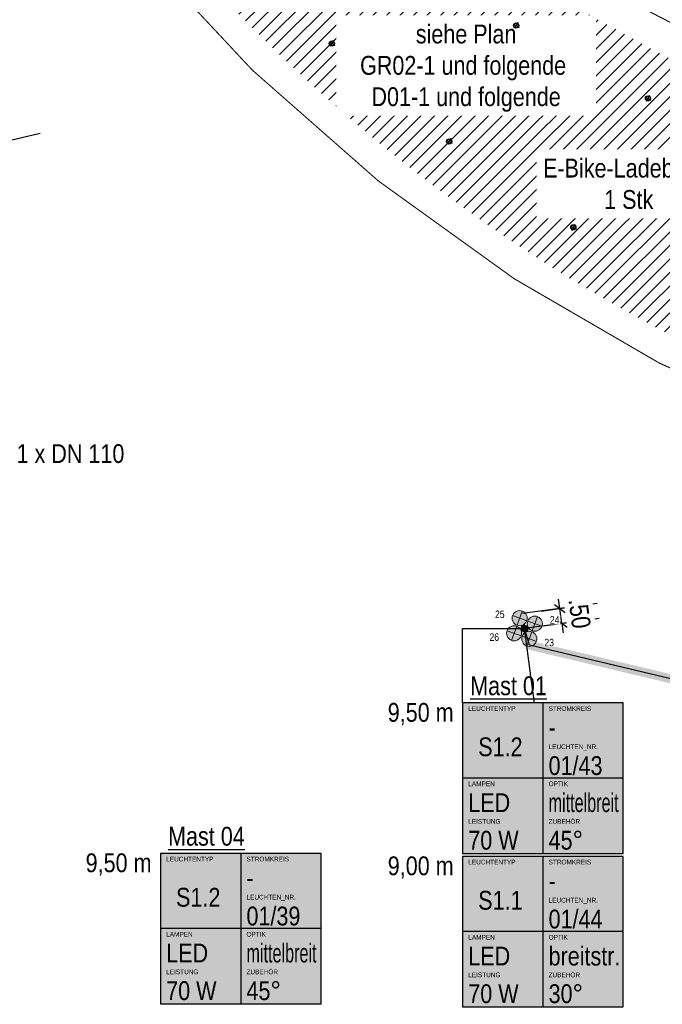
# Model space of a CAD drawing. Header units: metres. Extents: x 32339189 to 32339744, y 5702369 to 5702760.
# Tile 11 of 48: x 32339255 to 32339276, y 5702566 to 5702599. Entities that reach past the tile are written whole.
import ezdxf
from ezdxf import colors
from ezdxf.entities.mleader import LeaderData, LeaderLine
from ezdxf.enums import TextEntityAlignment as Align
from ezdxf.math import Vec2, Vec3

# ---------------------------------------------------------------- set-up
doc = ezdxf.new("R2010")
doc.units = ezdxf.units.M
doc.header["$MEASUREMENT"] = 0
doc.linetypes.add('19', pattern=[0.5, 0.25, -0.25])
doc.layers.add('LRS Erdung', color=1, linetype='Continuous', lineweight=25)
doc.layers.add('LRS-Trasse und Kabelzugschächte', color=252, linetype='Continuous', lineweight=25)
for name, color, linetype in [('LRS-Kabel', 5, 'Continuous'), ('LRS_BEL_D1.1_Deckenleuchte', 1, 'Continuous'), ('LRS_BEL_S1.1_Maststrahler', 40, 'Continuous'), ('LRS_BM', 7, 'Continuous'), ('LRS_Kodierungsfahne_S1.1', 60, 'Continuous'), ('LRS_Kodierungsfahne_S1.2_mittelbreitstrahlend', 61, 'Continuous'), ('LRS_Kodierungsfahnen', 7, 'Continuous'), ('LRS_L', 7, 'Continuous'), ('LRS_Mast konisch', 40, 'Continuous'), ('LRS_TXT', 7, 'Continuous')]:
    doc.layers.add(name, color=color, linetype=linetype)
doc.styles.add('lrs-1_0100', font='ARIALN.TTF', dxfattribs={"height": 0.25})
doc.styles.add('lrs-1_0250', font='ARIALN.TTF', dxfattribs={"height": 0.625})
doc.styles.add('lrs-txt', font='ARIALN.TTF', dxfattribs={"height": 1})
doc.dimstyles.new('lrs_1_0250', dxfattribs={"dimtxt": 0.625, "dimasz": 0.3125, "dimexe": 0.3125, "dimexo": 0.625, "dimgap": 0.3125, "dimtad": 1, "dimzin": 5, "dimdsep": 46, "dimtxsty": 'lrs-1_0250', "dimblk1": 'OBLIQUE', "dimblk2": 'OBLIQUE', "dimsah": 1, "dimcen": -0.3125, "dimdle": 0.3125, "dimclrd": 256, "dimclre": 256, "dimclrt": 256, "dimadec": 0, "dimazin": 0, "dimtfac": 1, "dimtix": 1, "dimtmove": 2, "dimatfit": 3, "dimldrblk": 'OBLIQUE', "dimfxl": 1, "dimtolj": 1, "dimtzin": 5, "dimlwd": -1, "dimlwe": -1, "dimarcsym": 0})

# ---------------------------------------------------------------- blocks, each defined once
blk = doc.blocks.new('Maststrahler breitstrahlend')
at = {"layer": 'LRS_BEL_S1.1_Maststrahler'}
blk.add_hatch(color=3, dxfattribs=at).paths.add_polyline_path([(0.25, 0, 1), (-0.25, 0, 1)])
at = {"layer": 'LRS_BEL_S1.1_Maststrahler', "color": 7, "lineweight": 20}
for points in [[(0.177, 0.177), (-0.177, -0.177)], [(0.177, -0.177), (-0.177, 0.177)]]:
    blk.add_lwpolyline(points, dxfattribs=at)
blk.add_circle((0, 0), 0.25, dxfattribs=at)
blk = doc.blocks.new('Mast konisch 6.5')
at = {"layer": 'LRS_Mast konisch'}
h = blk.add_hatch(color=5, dxfattribs=at)
h.dxf.hatch_style = 1
edge = h.paths.add_edge_path()
edge.add_ellipse((0, 0), major_axis=(0.218, 0), ratio=1, start_angle=0, end_angle=360)
at = {"layer": 'LRS_Mast konisch', "color": 0}
for q in [(0, 0.331), (-0.331, 0), (0.331, 0), (0, -0.331)]:
    blk.add_line((0, 0), q, dxfattribs=at)
for radius in [0.218, 0.121]:
    blk.add_circle((0, 0), radius, dxfattribs=at)
blk = doc.blocks.new('LRS_LF_1_250')
blk.add_hatch(color=256).paths.add_polyline_path([(0, 0), (5.333, 0), (5.333, 5), (0, 5)])
at = {"color": 7}
for p, q in [((2.667, 5), (2.667, 0)), ((5.333, 2.5), (0, 2.5))]:
    blk.add_line(p, q, dxfattribs=at)
blk.add_lwpolyline([(0, 0), (5.333, 0), (5.333, 5), (0, 5)], close=True, dxfattribs=at)
at = {"color": 7, "style": 'lrs-txt'}
for tag, height, p in [('LEUCHTENTYP', 0.156, (0.187, 4.812)), ('STROMKREIS', 0.156, (2.854, 4.812)), ('F1', 0.625, (2.854, 4.188)), ('LEUCHTEN_NR.', 0.156, (2.854, 3.546)), ('00/00', 0.625, (2.854, 2.919)), ('LAMPEN', 0.156, (0.187, 2.312)), ('OPTIK', 0.156, (2.854, 2.312)), ('-', 0.625, (0.187, 1.688)), ('-', 0.625, (2.854, 1.688)), ('LEISTUNG', 0.156, (0.187, 1.062)), ('ZUBEHÖR', 0.156, (2.854, 1.062)), ('-W', 0.625, (0.187, 0.438)), ('-', 0.625, (2.854, 0.438))]:
    blk.add_attdef(tag, text='', height=height, dxfattribs=at).set_placement(p, align=Align.MIDDLE_LEFT)
blk.add_attdef('TYP', text='', height=0.625, dxfattribs=at).set_placement((1.253, 3.543), align=Align.MIDDLE_CENTER)
blk = doc.blocks.new('_OBLIQUE')
at = {"color": 0, "linetype": 'ByBlock'}
blk.add_line((-0.5, -0.5), (0.5, 0.5), dxfattribs=at)
blk = doc.blocks.new('*D71')
at = {"layer": 'DEFPOINTS', "color": 0}
for p in [(32339271.795, 5702579.238), (32339271.862, 5702578.742)]:
    blk.add_point(p, dxfattribs=at)
at = {"layer": 'LRS_BM'}
for p, q in [((32339272.415, 5702579.321), (32339273.344, 5702579.446)), ((32339273.034, 5702579.405), (32339272.993, 5702579.714)), ((32339273.101, 5702578.909), (32339273.034, 5702579.405)), ((32339272.482, 5702578.826), (32339273.411, 5702578.951)), ((32339273.101, 5702578.909), (32339273.143, 5702578.599))]:
    blk.add_line(p, q, dxfattribs=at)
at = {"layer": 'LRS_BM', "xscale": 0.3125, "yscale": 0.3125, "zscale": 0.3125}
for p, rotation in [((32339273.034, 5702579.405), 277.6702629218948), ((32339273.101, 5702578.909), 97.67026292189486)]:
    blk.add_blockref('_OBLIQUE', p, dxfattribs=dict(at, rotation=rotation))
at = {"layer": 'LRS_BM', "insert": (32339273.694, 5702579.241), "char_height": 0.625, "attachment_point": 5, "rotation": 277.6703, "style": 'lrs-1_0250', "bg_fill": 3, "box_fill_scale": 1.25, "bg_fill_color": 256, "bg_fill_true_color": 13158600, "bg_fill_transparency": 0}
blk.add_mtext('\\A1;.50', dxfattribs=at)
at = {"layer": 'DEFPOINTS', "color": 0}
blk.add_point((32339273.034, 5702579.405), dxfattribs=at)
blk = doc.blocks.new('_None')

msp = doc.modelspace()

# ---------------------------------------------------------------- hatches: boundary and pattern name
at = {"layer": 'LRS_L', "lineweight": 5, "true_color": 0x636466}
h = msp.add_hatch(dxfattribs=at)
h.set_pattern_fill('ANSI31', color=251, scale=0.1)
h.set_pattern_definition([(45, (-5e-05, -7e-05), (-0.2245064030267, 0.2245064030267), [])])
edge = h.paths.add_edge_path()
edge.add_arc((32339379.483, 5702788.521), 216.768, 233.02467, 244.47296)
edge.add_arc((32339268.558, 5702562.302), 35.267, 34.7399, 60.2279, ccw=False)
edge.add_arc((32339302.598, 5702638.277), 56.107, 220.2999, 264.8262, ccw=False)
edge.add_arc((32338929.081, 5702347.965), 417.022, 37.52697, 39.87898)

# ---------------------------------------------------------------- linework, layer by layer
at = {"layer": 'LRS Erdung'}
msp.add_lwpolyline([(32339250.863, 5702615.279, 0.035, 0.035, 0.048358), (32339286.534, 5702593.8, 0.035, 0.035, -0.112762), (32339298.428, 5702582.871, 0.035, 0.035, 0), (32339297.572, 5702581.392, 0.035, 0.035, -0.19744), (32339259.029, 5702601.359, 0.035, 0.035, 0.009061), (32339249.631, 5702613.148, 0.035, 0.035, 0), (32339250.863, 5702615.279, 0, 0, 0)], format="xyseb", dxfattribs=at)
at = {"layer": 'LRS-Kabel', "color": 4}
msp.add_lwpolyline([(32339268.157, 5702550.641), (32339268.522, 5702551.088), (32339289.897, 5702547.635), (32339290.102, 5702547.095), (32339290.261, 5702548.082), (32339285.919, 5702554.924), (32339289.675, 5702573.61), (32339289.39, 5702574.568), (32339288.993, 5702574.149), (32339272.026, 5702578.189), (32339271.862, 5702578.742)], dxfattribs=at)
at = {"layer": 'LRS-Trasse und Kabelzugschächte', "color": 254, "const_width": 0.3}
msp.add_lwpolyline([(32339268.157, 5702550.641), (32339268.522, 5702551.088), (32339289.897, 5702547.635), (32339290.102, 5702547.095), (32339290.261, 5702548.082), (32339285.919, 5702554.924), (32339289.675, 5702573.61), (32339289.39, 5702574.568), (32339288.993, 5702574.149), (32339272.026, 5702578.189), (32339271.862, 5702578.742)], dxfattribs=at)
at = {"layer": 'LRS_BEL_D1.1_Deckenleuchte'}
for p, q in [((32339265.366, 5702598.239), (32339265.564, 5702598.125)), ((32339265.522, 5702598.281), (32339265.408, 5702598.083)), ((32339275.864, 5702596.417), (32339276.061, 5702596.303)), ((32339276.02, 5702596.458), (32339275.906, 5702596.261)), ((32339269.261, 5702594.986), (32339269.459, 5702594.872)), ((32339269.417, 5702595.028), (32339269.303, 5702594.831)), ((32339273.541, 5702592.171), (32339273.427, 5702591.974)), ((32339273.385, 5702592.13), (32339273.582, 5702592.016))]:
    msp.add_line(p, q, dxfattribs=at)
for centre, radius in [((32339265.465, 5702598.182), 0.0862), ((32339265.465, 5702598.182), 0.075), ((32339275.963, 5702596.36), 0.0862), ((32339275.963, 5702596.36), 0.075), ((32339269.36, 5702594.929), 0.0862), ((32339269.36, 5702594.929), 0.075), ((32339273.484, 5702592.073), 0.0862), ((32339273.484, 5702592.073), 0.075)]:
    msp.add_circle(centre, radius, dxfattribs=at)
at = {"layer": 'LRS_BM', "linetype": '19', "ltscale": 10}
for points in [[(32339249.694, 5702593.771), (32339255.777, 5702595.201)], [(32339274.273, 5702579.571), (32339269.318, 5702578.904)], [(32339274.34, 5702579.076), (32339269.385, 5702578.408)]]:
    msp.add_lwpolyline(points, dxfattribs=at)
at = {"layer": 'LRS_Kodierungsfahne_S1.1', "color": 7}
msp.add_lwpolyline([(32339269.809, 5702576.267), (32339269.809, 5702578.742), (32339271.862, 5702578.742)], dxfattribs=at)

# ---------------------------------------------------------------- block references
at = {"layer": 'LRS_BEL_S1.1_Maststrahler'}
for p, rotation in [((32339271.702, 5702579.086), 115), ((32339272.206, 5702578.903), 25), ((32339272.023, 5702578.398), 295)]:
    msp.add_blockref('Maststrahler breitstrahlend', p, dxfattribs=dict(at, rotation=rotation))
at = {"layer": 'LRS_BEL_S1.1_Maststrahler', "xscale": -1, "rotation": 24.99999999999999}
msp.add_blockref('Maststrahler breitstrahlend', (32339271.518, 5702578.582), dxfattribs=at)
at = {"layer": 'LRS_BEL_S1.1_Maststrahler', "color": 0, "xscale": 0.5, "yscale": 0.5, "zscale": 0.5}
msp.add_blockref('Mast konisch 6.5', (32339271.862, 5702578.742), dxfattribs=at)
at = {"layer": 'LRS_Kodierungsfahne_S1.1'}
ref = msp.add_blockref('LRS_LF_1_250', (32339269.809, 5702566.167), dxfattribs=at)
ref.add_attrib('00/00', '01/44', dxfattribs={"layer": 'LRS_Kodierungsfahnen', "height": 0.625, "style": 'lrs-txt'}).set_placement((32339272.663, 5702569.086), align=Align.MIDDLE_LEFT)
ref.add_attrib('LEUCHTEN_NR.', 'LEUCHTEN_NR.', dxfattribs={"layer": 'LRS_Kodierungsfahnen', "height": 0.15625, "style": 'lrs-txt'}).set_placement((32339272.663, 5702569.713), align=Align.MIDDLE_LEFT)
ref.add_attrib('-', '30°', dxfattribs={"layer": 'LRS_Kodierungsfahnen', "height": 0.625, "style": 'lrs-txt'}).set_placement((32339272.663, 5702566.605), align=Align.MIDDLE_LEFT)
ref.add_attrib('ZUBEHÖR', 'ZUBEHÖR', dxfattribs={"layer": 'LRS_Kodierungsfahnen', "height": 0.1562, "style": 'lrs-txt'}).set_placement((32339272.663, 5702567.23), align=Align.MIDDLE_LEFT)
ref.add_attrib('-W', '70 W', dxfattribs={"layer": 'LRS_Kodierungsfahnen', "height": 0.625, "style": 'lrs-txt'}).set_placement((32339269.996, 5702566.605), align=Align.MIDDLE_LEFT)
ref.add_attrib('LEISTUNG', 'LEISTUNG', dxfattribs={"layer": 'LRS_Kodierungsfahnen', "height": 0.1562, "style": 'lrs-txt'}).set_placement((32339269.996, 5702567.23), align=Align.MIDDLE_LEFT)
ref.add_attrib('-', 'LED', dxfattribs={"layer": 'LRS_Kodierungsfahnen', "height": 0.625, "style": 'lrs-txt'}).set_placement((32339269.996, 5702567.855), align=Align.MIDDLE_LEFT)
ref.add_attrib('LAMPEN', 'LAMPEN', dxfattribs={"layer": 'LRS_Kodierungsfahnen', "height": 0.1562, "style": 'lrs-txt'}).set_placement((32339269.996, 5702568.48), align=Align.MIDDLE_LEFT)
ref.add_attrib('-', 'breitstr.', dxfattribs={"layer": 'LRS_Kodierungsfahnen', "height": 0.625, "style": 'lrs-txt'}).set_placement((32339272.663, 5702567.855), align=Align.MIDDLE_LEFT)
ref.add_attrib('OPTIK', 'OPTIK', dxfattribs={"layer": 'LRS_Kodierungsfahnen', "height": 0.1562, "style": 'lrs-txt'}).set_placement((32339272.663, 5702568.48), align=Align.MIDDLE_LEFT)
ref.add_attrib('F1', '-', dxfattribs={"layer": 'LRS_Kodierungsfahnen', "height": 0.625, "style": 'lrs-txt'}).set_placement((32339272.663, 5702570.355), align=Align.MIDDLE_LEFT)
ref.add_attrib('STROMKREIS', 'STROMKREIS', dxfattribs={"layer": 'LRS_Kodierungsfahnen', "height": 0.1562, "style": 'lrs-txt'}).set_placement((32339272.663, 5702570.98), align=Align.MIDDLE_LEFT)
ref.add_attrib('TYP', 'S1.1', dxfattribs={"layer": 'LRS_Kodierungsfahnen', "height": 0.625, "style": 'lrs-txt'}).set_placement((32339271.062, 5702569.71), align=Align.MIDDLE_CENTER)
ref.add_attrib('LEUCHTENTYP', 'LEUCHTENTYP', dxfattribs={"layer": 'LRS_Kodierungsfahnen', "height": 0.15625, "style": 'lrs-txt'}).set_placement((32339269.996, 5702570.98), align=Align.MIDDLE_LEFT)
at = {"layer": 'LRS_Kodierungsfahne_S1.2_mittelbreitstrahlend'}
ref = msp.add_blockref('LRS_LF_1_250', (32339269.809, 5702571.267), dxfattribs=at)
ref.add_attrib('00/00', '01/43', dxfattribs={"layer": 'LRS_Kodierungsfahnen', "height": 0.625, "style": 'lrs-txt'}).set_placement((32339272.663, 5702574.186), align=Align.MIDDLE_LEFT)
ref.add_attrib('LEUCHTEN_NR.', 'LEUCHTEN_NR.', dxfattribs={"layer": 'LRS_Kodierungsfahnen', "height": 0.15625, "style": 'lrs-txt'}).set_placement((32339272.663, 5702574.813), align=Align.MIDDLE_LEFT)
ref.add_attrib('-', '45°', dxfattribs={"layer": 'LRS_Kodierungsfahnen', "height": 0.625, "style": 'lrs-txt'}).set_placement((32339272.663, 5702571.705), align=Align.MIDDLE_LEFT)
ref.add_attrib('ZUBEHÖR', 'ZUBEHÖR', dxfattribs={"layer": 'LRS_Kodierungsfahnen', "height": 0.1562, "style": 'lrs-txt'}).set_placement((32339272.663, 5702572.33), align=Align.MIDDLE_LEFT)
ref.add_attrib('-W', '70 W', dxfattribs={"layer": 'LRS_Kodierungsfahnen', "height": 0.625, "style": 'lrs-txt'}).set_placement((32339269.996, 5702571.705), align=Align.MIDDLE_LEFT)
ref.add_attrib('LEISTUNG', 'LEISTUNG', dxfattribs={"layer": 'LRS_Kodierungsfahnen', "height": 0.1562, "style": 'lrs-txt'}).set_placement((32339269.996, 5702572.33), align=Align.MIDDLE_LEFT)
ref.add_attrib('-', 'LED', dxfattribs={"layer": 'LRS_Kodierungsfahnen', "height": 0.625, "style": 'lrs-txt'}).set_placement((32339269.996, 5702572.955), align=Align.MIDDLE_LEFT)
ref.add_attrib('LAMPEN', 'LAMPEN', dxfattribs={"layer": 'LRS_Kodierungsfahnen', "height": 0.1562, "style": 'lrs-txt'}).set_placement((32339269.996, 5702573.58), align=Align.MIDDLE_LEFT)
ref.add_attrib('-', 'mittelbreit', dxfattribs={"layer": 'LRS_Kodierungsfahnen', "height": 0.625, "style": 'lrs-txt', "width": 0.75}).set_placement((32339272.663, 5702572.955), align=Align.MIDDLE_LEFT)
ref.add_attrib('OPTIK', 'OPTIK', dxfattribs={"layer": 'LRS_Kodierungsfahnen', "height": 0.1562, "style": 'lrs-txt'}).set_placement((32339272.663, 5702573.58), align=Align.MIDDLE_LEFT)
ref.add_attrib('F1', '-', dxfattribs={"layer": 'LRS_Kodierungsfahnen', "height": 0.625, "style": 'lrs-txt'}).set_placement((32339272.663, 5702575.455), align=Align.MIDDLE_LEFT)
ref.add_attrib('STROMKREIS', 'STROMKREIS', dxfattribs={"layer": 'LRS_Kodierungsfahnen', "height": 0.1562, "style": 'lrs-txt'}).set_placement((32339272.663, 5702576.08), align=Align.MIDDLE_LEFT)
ref.add_attrib('TYP', 'S1.2', dxfattribs={"layer": 'LRS_Kodierungsfahnen', "height": 0.625, "style": 'lrs-txt'}).set_placement((32339271.062, 5702574.81), align=Align.MIDDLE_CENTER)
ref.add_attrib('LEUCHTENTYP', 'LEUCHTENTYP', dxfattribs={"layer": 'LRS_Kodierungsfahnen', "height": 0.15625, "style": 'lrs-txt'}).set_placement((32339269.996, 5702576.08), align=Align.MIDDLE_LEFT)
ref = msp.add_blockref('LRS_LF_1_250', (32339259.774, 5702566.267), dxfattribs=at)
ref.add_attrib('00/00', '01/39', dxfattribs={"layer": 'LRS_Kodierungsfahnen', "height": 0.625, "style": 'lrs-txt'}).set_placement((32339262.628, 5702569.186), align=Align.MIDDLE_LEFT)
ref.add_attrib('LEUCHTEN_NR.', 'LEUCHTEN_NR.', dxfattribs={"layer": 'LRS_Kodierungsfahnen', "height": 0.15625, "style": 'lrs-txt'}).set_placement((32339262.628, 5702569.813), align=Align.MIDDLE_LEFT)
ref.add_attrib('-', '45°', dxfattribs={"layer": 'LRS_Kodierungsfahnen', "height": 0.625, "style": 'lrs-txt'}).set_placement((32339262.628, 5702566.705), align=Align.MIDDLE_LEFT)
ref.add_attrib('ZUBEHÖR', 'ZUBEHÖR', dxfattribs={"layer": 'LRS_Kodierungsfahnen', "height": 0.1562, "style": 'lrs-txt'}).set_placement((32339262.628, 5702567.33), align=Align.MIDDLE_LEFT)
ref.add_attrib('-W', '70 W', dxfattribs={"layer": 'LRS_Kodierungsfahnen', "height": 0.625, "style": 'lrs-txt'}).set_placement((32339259.961, 5702566.705), align=Align.MIDDLE_LEFT)
ref.add_attrib('LEISTUNG', 'LEISTUNG', dxfattribs={"layer": 'LRS_Kodierungsfahnen', "height": 0.1562, "style": 'lrs-txt'}).set_placement((32339259.961, 5702567.33), align=Align.MIDDLE_LEFT)
ref.add_attrib('-', 'LED', dxfattribs={"layer": 'LRS_Kodierungsfahnen', "height": 0.625, "style": 'lrs-txt'}).set_placement((32339259.961, 5702567.955), align=Align.MIDDLE_LEFT)
ref.add_attrib('LAMPEN', 'LAMPEN', dxfattribs={"layer": 'LRS_Kodierungsfahnen', "height": 0.1562, "style": 'lrs-txt'}).set_placement((32339259.961, 5702568.58), align=Align.MIDDLE_LEFT)
ref.add_attrib('-', 'mittelbreit', dxfattribs={"layer": 'LRS_Kodierungsfahnen', "height": 0.625, "style": 'lrs-txt', "width": 0.75}).set_placement((32339262.628, 5702567.955), align=Align.MIDDLE_LEFT)
ref.add_attrib('OPTIK', 'OPTIK', dxfattribs={"layer": 'LRS_Kodierungsfahnen', "height": 0.1562, "style": 'lrs-txt'}).set_placement((32339262.628, 5702568.58), align=Align.MIDDLE_LEFT)
ref.add_attrib('F1', '-', dxfattribs={"layer": 'LRS_Kodierungsfahnen', "height": 0.625, "style": 'lrs-txt'}).set_placement((32339262.628, 5702570.455), align=Align.MIDDLE_LEFT)
ref.add_attrib('STROMKREIS', 'STROMKREIS', dxfattribs={"layer": 'LRS_Kodierungsfahnen', "height": 0.1562, "style": 'lrs-txt'}).set_placement((32339262.628, 5702571.08), align=Align.MIDDLE_LEFT)
ref.add_attrib('TYP', 'S1.2', dxfattribs={"layer": 'LRS_Kodierungsfahnen', "height": 0.625, "style": 'lrs-txt'}).set_placement((32339261.026, 5702569.81), align=Align.MIDDLE_CENTER)
ref.add_attrib('LEUCHTENTYP', 'LEUCHTENTYP', dxfattribs={"layer": 'LRS_Kodierungsfahnen', "height": 0.15625, "style": 'lrs-txt'}).set_placement((32339259.961, 5702571.08), align=Align.MIDDLE_LEFT)

# ---------------------------------------------------------------- texts
at = {"layer": 'LRS_Kodierungsfahnen', "insert": (32339259.474, 5702571.267), "char_height": 0.625, "attachment_point": 3, "style": 'lrs-1_0250', "bg_fill": 3, "box_fill_scale": 1.1, "bg_fill_color": 256, "bg_fill_transparency": 0}
msp.add_mtext('9,50 m', dxfattribs=at)

# ---------------------------------------------------------------- leaders
at = {"layer": 'LRS-Trasse und Kabelzugschächte', "color": 7}
ml = msp.add_multileader_mtext('Standard', dxfattribs=at)
ml.set_content('1 x DN 110', color=7, style='lrs-1_0250')
ml.set_leader_properties(color=256, linetype='ByLayer', lineweight=30)
ml.set_arrow_properties(name='NONE')
ml.build(insert=Vec2(0, 0))
ml.multileader.update_dxf_attribs({"dogleg_length": 0.625, "arrow_head_size": 0.625})
ctx = ml.context
ctx.base_point, ctx.char_height, ctx.arrow_head_size, ctx.landing_gap_size, ctx.plane_origin = Vec3(32339254.79, 5702584.55), 0.625, 0.625, 0.312, Vec3(32339252.581, 5702584.162)
ctx.text_align_type = 2
notes = []
notes.append((ctx, [(0, (1, 1, 0), (32339254.165, 5702584.55), (1, 0), 0.625, [(0, [(32339252.581, 5702584.162)], 256, [])])]))
ctx.mtext.insert, ctx.mtext.alignment = Vec3(32339258.572, 5702584.868), 3
for ctx, leaders in notes:
    for number, flags, end, landing, length, lines in leaders:
        leader = LeaderData()
        leader.index, (leader.has_last_leader_line, leader.has_dogleg_vector, leader.attachment_direction) = number, flags
        leader.last_leader_point, leader.dogleg_vector, leader.dogleg_length = Vec3(end), Vec3(landing), length
        for number, points, colour, breaks in lines:
            line = LeaderLine()
            line.index, line.vertices, line.color, line.breaks = number, Vec3.list(points), colors.encode_raw_color(colour), breaks
            leader.lines.append(line)
        ctx.leaders.append(leader)

# ---------------------------------------------------------------- next in the draw order: texts
at = {"layer": 'LRS_Kodierungsfahnen', "bg_fill": 3, "box_fill_scale": 1.1, "bg_fill_color": 256, "bg_fill_transparency": 0}
for s, insert, char_height, attachment_point, style in [('25', (32339271.202, 5702579.086), 0.25, 9, 'lrs-1_0100'), ('26', (32339271.018, 5702578.582), 0.25, 3, 'lrs-1_0100'), ('{\\LMast 01}', (32339270.059, 5702576.517), 0.625, 7, 'lrs-1_0250'), ('9,50 m', (32339269.509, 5702576.267), 0.625, 3, 'lrs-1_0250'), ('{\\LMast 04}', (32339260.024, 5702571.517), 0.625, 7, 'lrs-1_0250'), ('9,00 m', (32339269.509, 5702571.167), 0.625, 3, 'lrs-1_0250')]:
    msp.add_mtext(s, dxfattribs=dict(at, insert=insert, char_height=char_height, attachment_point=attachment_point, style=style))
at = {"layer": 'LRS_TXT', "char_height": 0.625, "attachment_point": 5, "style": 'lrs-1_0250', "bg_fill": 3, "box_fill_scale": 1.5, "bg_fill_color": 256, "bg_fill_transparency": 0}
for s, insert, width in [('siehe Plan \\PGR02-1 und folgende  D01-1 und folgende', (32339269.923, 5702597.364), 8), ('E-Bike-Ladebügel\\P1 Stk', (32339275.325, 5702593.517), 5.5)]:
    msp.add_mtext(s, dxfattribs=dict(at, insert=insert, width=width))

# ---------------------------------------------------------------- next in the draw order: linework, layer by layer
at = {"layer": 'LRS_BEL_D1.1_Deckenleuchte'}
for p, q in [((32339271.489, 5702598.838), (32339271.686, 5702598.724)), ((32339271.644, 5702598.88), (32339271.53, 5702598.683))]:
    msp.add_line(p, q, dxfattribs=at)
for radius in [0.0862, 0.075]:
    msp.add_circle((32339271.587, 5702598.781), radius, dxfattribs=at)
at = {"layer": 'LRS_BM', "linetype": '19', "ltscale": 10}
msp.add_lwpolyline([(32339272.196, 5702576.265), (32339271.529, 5702581.22)], dxfattribs=at)

# ---------------------------------------------------------------- next in the draw order: dimensions: what is measured, and where the dimension line sits
at = {"layer": 'LRS_BM'}
dim = msp.add_aligned_dim(p1=(32339271.862, 5702578.742), p2=(32339271.795, 5702579.238), distance=-1.25, dimstyle='lrs_1_0250', override={"dimtfill": 1}, dxfattribs=at)
dim.commit()
dim.dimension.update_dxf_attribs({"geometry": '*D71', "text_midpoint": (32339273.694, 5702579.241)})

# ---------------------------------------------------------------- next in the draw order: texts
at = {"layer": 'LRS_Kodierungsfahnen', "char_height": 0.25, "style": 'lrs-1_0100', "bg_fill": 3, "box_fill_scale": 1.1, "bg_fill_color": 256, "bg_fill_transparency": 0}
for s, insert, attachment_point in [('24', (32339272.706, 5702578.903), 7), ('23', (32339272.523, 5702578.398), 1)]:
    msp.add_mtext(s, dxfattribs=dict(at, insert=insert, attachment_point=attachment_point))

doc.saveas('drawing.dxf')
